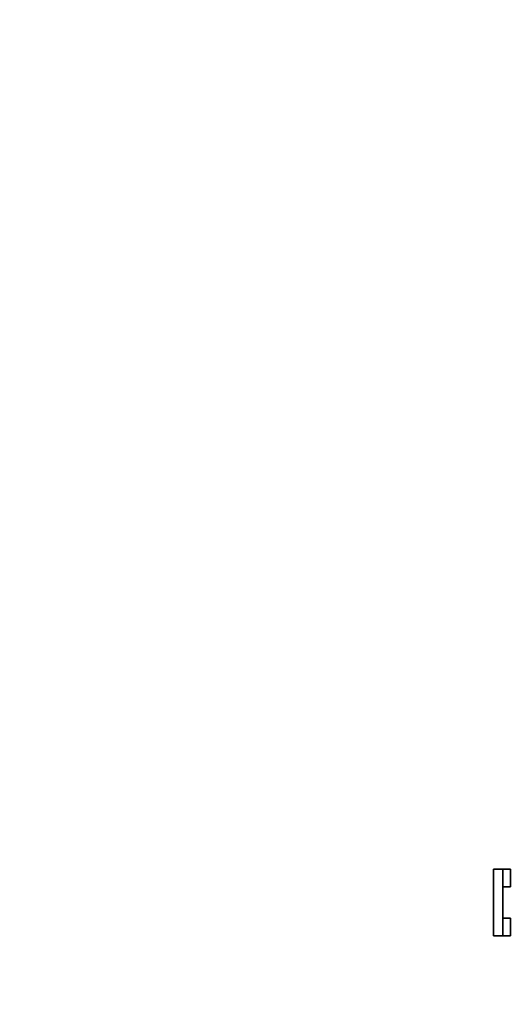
# Model space of a CAD drawing. Header units: millimetres. Extents: x 0 to 420, y 0 to 297.
# Tile 3 of 8: x 0 to 46, y 205 to 297. Entities that reach past the tile are written whole.
import ezdxf

# ---------------------------------------------------------------- set-up
doc = ezdxf.new("R2010")
doc.units = ezdxf.units.MM
doc.linetypes.add('K5LT_BASIC', pattern=[0])

# ---------------------------------------------------------------- blocks, each defined once
blk = doc.blocks.new('U132')
at = {"color": 3, "linetype": 'K5LT_BASIC', "lineweight": 35, "true_color": 0x00ff00}
for p, q in [((44.319, 211.294), (44.319, 217.546)), ((44.319, 217.546), (45.194, 217.546)), ((45.194, 217.546), (45.194, 211.294)), ((45.194, 215.873), (45.194, 217.546)), ((45.194, 217.546), (45.886, 217.546)), ((45.886, 217.546), (45.886, 215.873)), ((45.886, 215.873), (45.194, 215.873)), ((45.886, 212.966), (45.194, 212.966)), ((45.194, 212.966), (45.194, 211.294)), ((45.886, 211.294), (45.886, 212.966)), ((45.194, 211.294), (44.319, 211.294)), ((45.194, 211.294), (45.886, 211.294))]:
    blk.add_line(p, q, dxfattribs=at)

msp = doc.modelspace()

# ---------------------------------------------------------------- block references
msp.add_blockref('U132', (0, 0))

doc.saveas('drawing.dxf')
